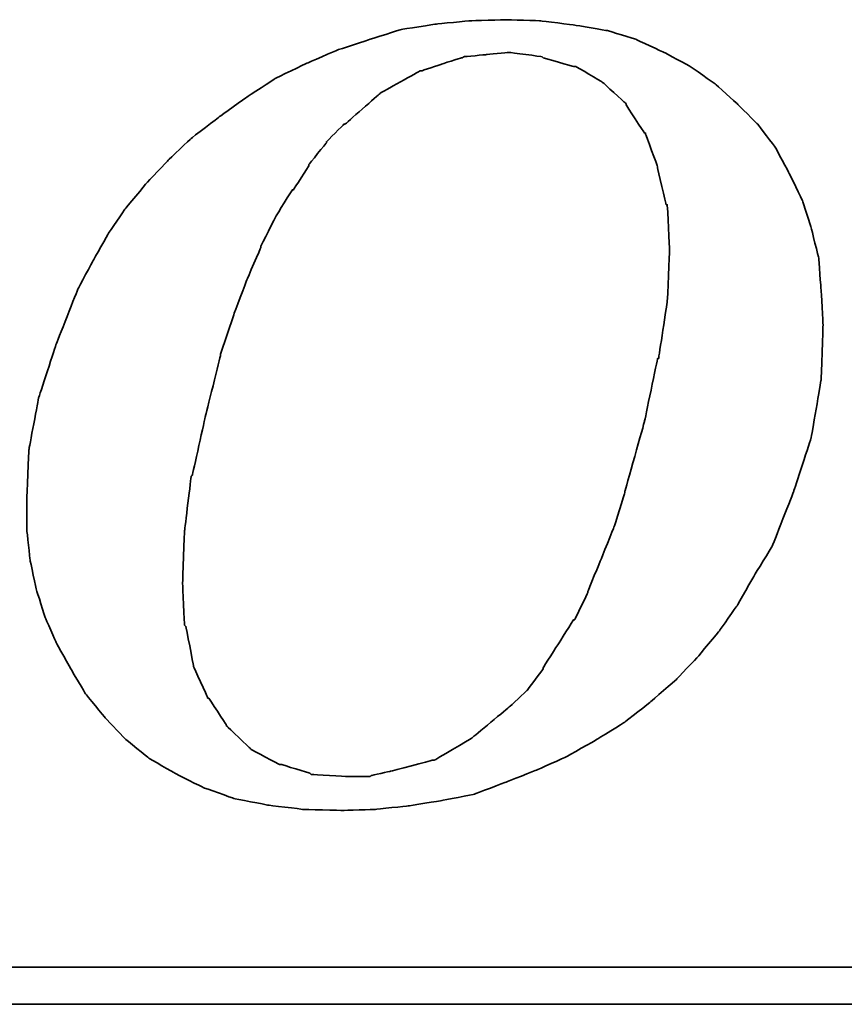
# Model space of a CAD drawing. Header units: millimetres. Extents: x 560 to 1081, y 167 to 345.
# Tile 46 of 52: x 976.72 to 984.47, y 216 to 225.26. Entities that reach past the tile are written whole.
import ezdxf

# ---------------------------------------------------------------- set-up
doc = ezdxf.new("R2010")
doc.units = ezdxf.units.MM
doc.layers.add('DIM', color=4, linetype='Continuous')
doc.layers.add('layer 1', color=7, linetype='Continuous')

# ---------------------------------------------------------------- blocks, each defined once
blk = doc.blocks.new('TBI MOTION logo(完整正式版)')
at = {"layer": 'layer 1', "color": 22, "lineweight": 35}
for points, knots in [([(35.79625, -6.98375), (35.79625, -6.98375), (36.23125, -7.43875), (36.23125, -7.43875), (36.23125, -7.43875), (36.23125, -7.43875), (36.75625, -7.87125), (36.75625, -7.87125), (36.75625, -7.87125), (36.75625, -7.87125), (37.33125, -8.20375), (37.33125, -8.20375), (37.33125, -8.20375), (37.33125, -8.20375), (37.95625, -8.51875), (37.95625, -8.51875), (37.95625, -8.51875), (37.95625, -8.51875), (38.62625, -8.75875), (38.62625, -8.75875), (38.62625, -8.75875), (38.62625, -8.75875), (39.37125, -8.90375), (39.37125, -8.90375), (39.37125, -8.90375), (39.37125, -8.90375), (40.14125, -8.99875), (40.14125, -8.99875), (40.14125, -8.99875), (40.14125, -8.99875), (41.02625, -9.02375), (41.02625, -9.02375), (41.02625, -9.02375), (41.02625, -9.02375), (41.74625, -8.99875), (41.74625, -8.99875), (41.74625, -8.99875), (41.74625, -8.99875), (42.46625, -8.92375), (42.46625, -8.92375), (42.46625, -8.92375), (42.46625, -8.92375), (43.21125, -8.80625), (43.21125, -8.80625), (43.21125, -8.80625), (43.21125, -8.80625), (43.93125, -8.66375), (43.93125, -8.66375), (43.93125, -8.66375), (43.93125, -8.66375), (44.62625, -8.39875), (44.62625, -8.39875), (44.62625, -8.39875), (44.62625, -8.39875), (45.29625, -8.13375), (45.29625, -8.13375), (45.29625, -8.13375), (45.29625, -8.13375), (45.94625, -7.84375), (45.94625, -7.84375), (45.94625, -7.84375), (45.94625, -7.84375), (46.61625, -7.46375), (46.61625, -7.46375), (46.61625, -7.46375), (46.61625, -7.46375), (47.24125, -7.07875), (47.24125, -7.07875), (47.24125, -7.07875), (47.24125, -7.07875), (47.81625, -6.62375), (47.81625, -6.62375), (47.81625, -6.62375), (47.81625, -6.62375), (48.36875, -6.14375), (48.36875, -6.14375), (48.36875, -6.14375), (48.36875, -6.14375), (48.84625, -5.64125), (48.84625, -5.64125), (48.84625, -5.64125), (48.84625, -5.64125), (49.32625, -5.06375), (49.32625, -5.06375), (49.32625, -5.06375), (49.32625, -5.06375), (49.71125, -4.51374), (49.71125, -4.51374), (49.71125, -4.51374), (49.71125, -4.51374), (50.09625, -3.83874), (50.09625, -3.83874), (50.09625, -3.83874), (50.09625, -3.83874), (50.48125, -3.21374), (50.48125, -3.21374), (50.48125, -3.21374), (50.48125, -3.21374), (50.96125, -1.99125), (50.96125, -1.99125), (50.96125, -1.99125), (50.96125, -1.99125), (51.34375, -0.81875), (51.34375, -0.81875), (51.34375, -0.81875), (51.34375, -0.81875), (51.56125, 0.45624), (51.56125, 0.45624), (51.56125, 0.45624), (51.56125, 0.45624), (51.60625, 1.67624), (51.60625, 1.67624), (51.60625, 1.67624), (51.60625, 1.67624), (51.56125, 2.44625), (51.56125, 2.44625), (51.56125, 2.44625), (51.56125, 2.44625), (51.51125, 3.14125), (51.51125, 3.14125), (51.51125, 3.14125), (51.51125, 3.14125), (51.34375, 3.81125), (51.34375, 3.81125), (51.34375, 3.81125), (51.34375, 3.81125), (51.15125, 4.41125), (51.15125, 4.41125), (51.15125, 4.41125), (51.15125, 4.41125), (50.86125, 5.01125), (50.86125, 5.01125), (50.86125, 5.01125), (50.86125, 5.01125), (50.55125, 5.58875), (50.55125, 5.58875), (50.55125, 5.58875), (50.55125, 5.58875), (50.16625, 6.09125), (50.16625, 6.09125), (50.16625, 6.09125), (50.16625, 6.09125), (49.71125, 6.54875), (49.71125, 6.54875), (49.71125, 6.54875), (49.71125, 6.54875), (49.23125, 6.98125), (49.23125, 6.98125), (49.23125, 6.98125), (49.23125, 6.98125), (48.67875, 7.36625), (48.67875, 7.36625), (48.67875, 7.36625), (48.67875, 7.36625), (48.10375, 7.67625), (48.10375, 7.67625), (48.10375, 7.67625), (48.10375, 7.67625), (47.48125, 7.96375), (47.48125, 7.96375), (47.48125, 7.96375), (47.48125, 7.96375), (46.85625, 8.15625), (46.85625, 8.15625), (46.85625, 8.15625), (46.85625, 8.15625), (46.13625, 8.27624), (46.13625, 8.27624), (46.13625, 8.27624), (46.13625, 8.27624), (45.39125, 8.37125), (45.39125, 8.37125), (45.39125, 8.37125), (45.39125, 8.37125), (44.62625, 8.39624), (44.62625, 8.39624), (44.62625, 8.39624), (44.62625, 8.39624), (43.83625, 8.37125), (43.83625, 8.37125), (43.83625, 8.37125), (43.83625, 8.37125), (43.09125, 8.30125), (43.09125, 8.30125), (43.09125, 8.30125), (43.09125, 8.30125), (42.32125, 8.18125), (42.32125, 8.18125), (42.32125, 8.18125), (42.32125, 8.18125), (41.62875, 7.96375), (41.62875, 7.96375), (41.62875, 7.96375), (41.62875, 7.96375), (40.90625, 7.72625), (40.90625, 7.72625), (40.90625, 7.72625), (40.90625, 7.72625), (40.23624, 7.43625), (40.23624, 7.43625), (40.23624, 7.43625), (40.23624, 7.43625), (39.54124, 7.10125), (39.54124, 7.10125), (39.54124, 7.10125), (39.54124, 7.10125), (38.91625, 6.69125), (38.91625, 6.69125), (38.91625, 6.69125), (38.91625, 6.69125), (38.31625, 6.26125), (38.31625, 6.26125), (38.31625, 6.26125), (38.31625, 6.26125), (37.69125, 5.78125), (37.69125, 5.78125), (37.69125, 5.78125), (37.69125, 5.78125), (37.18625, 5.30125), (37.18625, 5.30125), (37.18625, 5.30125), (37.18625, 5.30125), (36.70625, 4.79624), (36.70625, 4.79624), (36.70625, 4.79624), (36.70625, 4.79624), (36.23125, 4.22125), (36.23125, 4.22125), (36.23125, 4.22125), (36.23125, 4.22125), (35.87124, 3.69375), (35.87124, 3.69375), (35.87124, 3.69375), (35.87124, 3.69375), (35.53125, 3.09125), (35.53125, 3.09125), (35.53125, 3.09125), (35.53125, 3.09125), (35.19875, 2.47125), (35.19875, 2.47125), (35.19875, 2.47125), (35.19875, 2.47125), (34.71625, 1.24625), (34.71625, 1.24625), (34.71625, 1.24625), (34.71625, 1.24625), (34.33125, 0.06874), (34.33125, 0.06874), (34.33125, 0.06874), (34.33125, 0.06874), (34.11625, -1.07875), (34.11625, -1.07875), (34.11625, -1.07875), (34.11625, -1.07875), (34.07125, -2.15875), (34.07125, -2.15875), (34.07125, -2.15875), (34.07125, -2.15875), (34.07125, -2.85375), (34.07125, -2.85375), (34.07125, -2.85375), (34.07125, -2.85375), (34.14125, -3.50375), (34.14125, -3.50375), (34.14125, -3.50375), (34.14125, -3.50375), (34.28625, -4.17375), (34.28625, -4.17375), (34.28625, -4.17375), (34.28625, -4.17375), (34.47625, -4.77624), (34.47625, -4.77624), (34.47625, -4.77624), (34.47625, -4.77624), (34.71625, -5.32625), (34.71625, -5.32625), (34.71625, -5.32625), (34.71625, -5.32625), (35.05375, -5.92875), (35.05375, -5.92875), (35.05375, -5.92875), (35.05375, -5.92875), (35.36375, -6.45375), (35.36375, -6.45375), (35.36375, -6.45375), (35.36375, -6.45375), (35.79625, -6.98375), (35.79625, -6.98375)], [0, 0, 0, 0, 0.01388889, 0.01388889, 0.01388889, 0.0138889, 0.02777778, 0.02777778, 0.02777778, 0.02777779, 0.04166667, 0.04166667, 0.04166667, 0.04166668, 0.05555556, 0.05555556, 0.05555556, 0.05555557, 0.06944444, 0.06944444, 0.06944444, 0.06944445, 0.08333333, 0.08333333, 0.08333333, 0.08333334, 0.09722222, 0.09722222, 0.09722222, 0.09722223, 0.11111111, 0.11111111, 0.11111111, 0.11111112, 0.125, 0.125, 0.125, 0.12500001, 0.13888889, 0.13888889, 0.13888889, 0.1388889, 0.15277778, 0.15277778, 0.15277778, 0.15277779, 0.16666667, 0.16666667, 0.16666667, 0.16666668, 0.18055556, 0.18055556, 0.18055556, 0.18055557, 0.19444444, 0.19444444, 0.19444444, 0.19444445, 0.20833333, 0.20833333, 0.20833333, 0.20833334, 0.22222222, 0.22222222, 0.22222222, 0.22222223, 0.23611111, 0.23611111, 0.23611111, 0.23611112, 0.25, 0.25, 0.25, 0.25000001, 0.26388889, 0.26388889, 0.26388889, 0.2638889, 0.27777778, 0.27777778, 0.27777778, 0.27777779, 0.29166667, 0.29166667, 0.29166667, 0.29166668, 0.30555556, 0.30555556, 0.30555556, 0.30555557, 0.31944444, 0.31944444, 0.31944444, 0.31944445, 0.33333333, 0.33333333, 0.33333333, 0.33333334, 0.34722222, 0.34722222, 0.34722222, 0.34722223, 0.36111111, 0.36111111, 0.36111111, 0.36111112, 0.375, 0.375, 0.375, 0.37500001, 0.38888889, 0.38888889, 0.38888889, 0.3888889, 0.40277778, 0.40277778, 0.40277778, 0.40277779, 0.41666667, 0.41666667, 0.41666667, 0.41666668, 0.43055556, 0.43055556, 0.43055556, 0.43055557, 0.44444444, 0.44444444, 0.44444444, 0.44444445, 0.45833333, 0.45833333, 0.45833333, 0.45833334, 0.47222222, 0.47222222, 0.47222222, 0.47222223, 0.48611111, 0.48611111, 0.48611111, 0.48611112, 0.5, 0.5, 0.5, 0.50000001, 0.51388889, 0.51388889, 0.51388889, 0.5138889, 0.52777778, 0.52777778, 0.52777778, 0.52777779, 0.54166667, 0.54166667, 0.54166667, 0.54166668, 0.55555556, 0.55555556, 0.55555556, 0.55555557, 0.56944444, 0.56944444, 0.56944444, 0.56944445, 0.58333333, 0.58333333, 0.58333333, 0.58333334, 0.59722222, 0.59722222, 0.59722222, 0.59722223, 0.61111111, 0.61111111, 0.61111111, 0.61111112, 0.625, 0.625, 0.625, 0.62500001, 0.63888889, 0.63888889, 0.63888889, 0.6388889, 0.65277778, 0.65277778, 0.65277778, 0.65277779, 0.66666667, 0.66666667, 0.66666667, 0.66666668, 0.68055556, 0.68055556, 0.68055556, 0.68055557, 0.69444444, 0.69444444, 0.69444444, 0.69444445, 0.70833333, 0.70833333, 0.70833333, 0.70833334, 0.72222222, 0.72222222, 0.72222222, 0.72222223, 0.73611111, 0.73611111, 0.73611111, 0.73611112, 0.75, 0.75, 0.75, 0.75000001, 0.76388889, 0.76388889, 0.76388889, 0.7638889, 0.77777778, 0.77777778, 0.77777778, 0.77777779, 0.79166667, 0.79166667, 0.79166667, 0.79166668, 0.80555556, 0.80555556, 0.80555556, 0.80555557, 0.81944444, 0.81944444, 0.81944444, 0.81944445, 0.83333333, 0.83333333, 0.83333333, 0.83333334, 0.84722222, 0.84722222, 0.84722222, 0.84722223, 0.86111111, 0.86111111, 0.86111111, 0.86111112, 0.875, 0.875, 0.875, 0.87500001, 0.88888889, 0.88888889, 0.88888889, 0.8888889, 0.90277778, 0.90277778, 0.90277778, 0.90277779, 0.91666667, 0.91666667, 0.91666667, 0.91666668, 0.93055556, 0.93055556, 0.93055556, 0.93055557, 0.94444444, 0.94444444, 0.94444444, 0.94444445, 0.95833333, 0.95833333, 0.95833333, 0.95833334, 0.97222222, 0.97222222, 0.97222222, 0.97222223, 0.98611111, 0.98611111, 0.98611111, 0.98611112, 1, 1, 1, 1]), ([(38.33875, 1.03124), (38.33875, 1.03124), (38.62625, 1.89625), (38.62625, 1.89625), (38.62625, 1.89625), (38.62625, 1.89625), (38.91625, 2.66375), (38.91625, 2.66375), (38.91625, 2.66375), (38.91625, 2.66375), (39.22625, 3.38125), (39.22625, 3.38125), (39.22625, 3.38125), (39.22625, 3.38125), (39.22625, 3.40624), (39.22625, 3.40624), (39.22625, 3.40624), (39.22625, 3.40624), (39.56124, 4.07624), (39.56124, 4.07624), (39.56124, 4.07624), (39.56124, 4.07624), (39.92125, 4.65125), (39.92125, 4.65125), (39.92125, 4.65125), (39.92125, 4.65125), (39.94625, 4.65125), (39.94625, 4.65125), (39.94625, 4.65125), (39.94625, 4.65125), (40.28125, 5.17875), (40.28125, 5.17875), (40.28125, 5.17875), (40.28125, 5.17875), (40.28125, 5.20375), (40.28125, 5.20375), (40.28125, 5.20375), (40.28125, 5.20375), (40.66875, 5.68625), (40.66875, 5.68625), (40.66875, 5.68625), (40.66875, 5.68625), (40.66875, 5.70625), (40.66875, 5.70625), (40.66875, 5.70625), (40.66875, 5.70625), (41.05124, 6.09125), (41.05124, 6.09125), (41.05124, 6.09125), (41.05124, 6.09125), (41.07625, 6.09125), (41.07625, 6.09125), (41.07625, 6.09125), (41.07625, 6.09125), (41.84125, 6.76625), (41.84125, 6.76625), (41.84125, 6.76625), (41.84125, 6.76625), (41.86625, 6.78625), (41.86625, 6.78625), (41.86625, 6.78625), (41.86625, 6.78625), (42.73125, 7.26624), (42.73125, 7.26624), (42.73125, 7.26624), (42.73125, 7.26624), (42.75625, 7.26624), (42.75625, 7.26624), (42.75625, 7.26624), (42.75625, 7.26624), (43.18625, 7.41125), (43.18625, 7.41125), (43.18625, 7.41125), (43.18625, 7.41125), (43.64125, 7.55625), (43.64125, 7.55625), (43.64125, 7.55625), (43.64125, 7.55625), (43.66625, 7.55625), (43.66625, 7.55625), (43.66625, 7.55625), (43.66625, 7.55625), (43.69125, 7.58124), (43.69125, 7.58124), (43.69125, 7.58124), (43.69125, 7.58124), (44.19125, 7.62625), (44.19125, 7.62625), (44.19125, 7.62625), (44.19125, 7.62625), (44.67125, 7.67625), (44.67125, 7.67625), (44.67125, 7.67625), (44.67125, 7.67625), (44.69625, 7.67625), (44.69625, 7.67625), (44.69625, 7.67625), (44.69625, 7.67625), (45.41875, 7.58124), (45.41875, 7.58124), (45.41875, 7.58124), (45.41875, 7.58124), (45.44125, 7.55625), (45.44125, 7.55625), (45.44125, 7.55625), (45.44125, 7.55625), (46.11125, 7.36625), (46.11125, 7.36625), (46.11125, 7.36625), (46.11125, 7.36625), (46.13625, 7.36625), (46.13625, 7.36625), (46.13625, 7.36625), (46.13625, 7.36625), (46.15875, 7.36625), (46.15875, 7.36625), (46.15875, 7.36625), (46.15875, 7.36625), (46.73625, 7.02624), (46.73625, 7.02624), (46.73625, 7.02624), (46.73625, 7.02624), (46.76125, 7.00624), (46.76125, 7.00624), (46.76125, 7.00624), (46.76125, 7.00624), (47.24125, 6.57124), (47.24125, 6.57124), (47.24125, 6.57124), (47.24125, 6.57124), (47.26625, 6.54875), (47.26625, 6.54875), (47.26625, 6.54875), (47.26625, 6.54875), (47.26625, 6.52375), (47.26625, 6.52375), (47.26625, 6.52375), (47.26625, 6.52375), (47.67375, 5.89875), (47.67375, 5.89875), (47.67375, 5.89875), (47.67375, 5.89875), (47.69625, 5.89875), (47.69625, 5.89875), (47.69625, 5.89875), (47.69625, 5.89875), (47.69625, 5.87625), (47.69625, 5.87625), (47.69625, 5.87625), (47.69625, 5.87625), (47.96125, 5.15625), (47.96125, 5.15625), (47.96125, 5.15625), (47.96125, 5.15625), (47.96125, 5.13125), (47.96125, 5.13125), (47.96125, 5.13125), (47.96125, 5.13125), (48.15125, 4.31875), (48.15125, 4.31875), (48.15125, 4.31875), (48.15125, 4.31875), (48.17625, 4.31875), (48.17625, 4.31875), (48.17625, 4.31875), (48.17625, 4.31875), (48.17625, 4.29125), (48.17625, 4.29125), (48.17625, 4.29125), (48.17625, 4.29125), (48.22625, 3.33125), (48.22625, 3.33125), (48.22625, 3.33125), (48.22625, 3.33125), (48.22625, 3.30875), (48.22625, 3.30875), (48.22625, 3.30875), (48.22625, 3.30875), (48.17625, 2.20624), (48.17625, 2.20624), (48.17625, 2.20624), (48.17625, 2.20624), (48.17625, 2.18124), (48.17625, 2.18124), (48.17625, 2.18124), (48.17625, 2.18124), (47.98375, 0.93624), (47.98375, 0.93624), (47.98375, 0.93624), (47.98375, 0.93624), (47.96125, 0.93624), (47.96125, 0.93624), (47.96125, 0.93624), (47.96125, 0.93624), (47.67375, -0.45874), (47.67375, -0.45874), (47.67375, -0.45874), (47.67375, -0.45874), (47.24125, -1.99125), (47.24125, -1.99125), (47.24125, -1.99125), (47.24125, -1.99125), (47.24125, -2.01874), (47.24125, -2.01874), (47.24125, -2.01874), (47.24125, -2.01874), (47.00125, -2.78375), (47.00125, -2.78375), (47.00125, -2.78375), (47.00125, -2.78375), (46.71125, -3.50375), (46.71125, -3.50375), (46.71125, -3.50375), (46.71125, -3.50375), (46.42625, -4.19875), (46.42625, -4.19875), (46.42625, -4.19875), (46.42625, -4.19875), (46.42625, -4.22375), (46.42625, -4.22375), (46.42625, -4.22375), (46.42625, -4.22375), (46.13625, -4.82374), (46.13625, -4.82374), (46.13625, -4.82374), (46.13625, -4.82374), (46.11125, -4.82374), (46.11125, -4.82374), (46.11125, -4.82374), (46.11125, -4.82374), (45.77625, -5.35125), (45.77625, -5.35125), (45.77625, -5.35125), (45.77625, -5.35125), (45.44125, -5.87875), (45.44125, -5.87875), (45.44125, -5.87875), (45.44125, -5.87875), (45.44125, -5.90375), (45.44125, -5.90375), (45.44125, -5.90375), (45.44125, -5.90375), (45.10625, -6.35875), (45.10625, -6.35875), (45.10625, -6.35875), (45.10625, -6.35875), (45.08125, -6.38375), (45.08125, -6.38375), (45.08125, -6.38375), (45.08125, -6.38375), (44.69625, -6.74375), (44.69625, -6.74375), (44.69625, -6.74375), (44.69625, -6.74375), (43.88375, -7.41625), (43.88375, -7.41625), (43.88375, -7.41625), (43.88375, -7.41625), (43.85625, -7.43875), (43.85625, -7.43875), (43.85625, -7.43875), (43.85625, -7.43875), (43.04125, -7.91875), (43.04125, -7.91875), (43.04125, -7.91875), (43.04125, -7.91875), (43.01625, -7.91875), (43.01625, -7.91875), (43.01625, -7.91875), (43.01625, -7.91875), (42.99625, -7.91875), (42.99625, -7.91875), (42.99625, -7.91875), (42.99625, -7.91875), (42.08125, -8.15875), (42.08125, -8.15875), (42.08125, -8.15875), (42.08125, -8.15875), (41.65125, -8.25625), (41.65125, -8.25625), (41.65125, -8.25625), (41.65125, -8.25625), (41.62875, -8.27875), (41.62875, -8.27875), (41.62875, -8.27875), (41.62875, -8.27875), (41.60125, -8.27875), (41.60125, -8.27875), (41.60125, -8.27875), (41.60125, -8.27875), (41.12125, -8.27875), (41.12125, -8.27875), (41.12125, -8.27875), (41.12125, -8.27875), (40.35624, -8.23125), (40.35624, -8.23125), (40.35624, -8.23125), (40.35624, -8.23125), (40.33125, -8.23125), (40.33125, -8.23125), (40.33125, -8.23125), (40.33125, -8.23125), (40.30625, -8.20375), (40.30625, -8.20375), (40.30625, -8.20375), (40.30625, -8.20375), (39.68375, -8.01375), (39.68375, -8.01375), (39.68375, -8.01375), (39.68375, -8.01375), (39.66124, -8.01375), (39.66124, -8.01375), (39.66124, -8.01375), (39.66124, -8.01375), (39.63625, -8.01375), (39.63625, -8.01375), (39.63625, -8.01375), (39.63625, -8.01375), (39.01125, -7.67875), (39.01125, -7.67875), (39.01125, -7.67875), (39.01125, -7.67875), (38.98875, -7.65375), (38.98875, -7.65375), (38.98875, -7.65375), (38.98875, -7.65375), (38.48625, -7.17375), (38.48625, -7.17375), (38.48625, -7.17375), (38.48625, -7.17375), (38.45875, -7.14875), (38.45875, -7.14875), (38.45875, -7.14875), (38.45875, -7.14875), (38.45875, -7.12875), (38.45875, -7.12875), (38.45875, -7.12875), (38.45875, -7.12875), (38.07625, -6.54875), (38.07625, -6.54875), (38.07625, -6.54875), (38.07625, -6.54875), (38.05125, -6.54875), (38.05125, -6.54875), (38.05125, -6.54875), (38.05125, -6.54875), (38.05125, -6.52875), (38.05125, -6.52875), (38.05125, -6.52875), (38.05125, -6.52875), (37.74125, -5.85375), (37.74125, -5.85375), (37.74125, -5.85375), (37.74125, -5.85375), (37.74125, -5.82875), (37.74125, -5.82875), (37.74125, -5.82875), (37.74125, -5.82875), (37.57375, -4.96875), (37.57375, -4.96875), (37.57375, -4.96875), (37.57375, -4.96875), (37.54625, -4.94375), (37.54625, -4.94375), (37.54625, -4.94375), (37.54625, -4.94375), (37.50125, -4.03375), (37.50125, -4.03375), (37.50125, -4.03375), (37.50125, -4.03375), (37.50125, -4.00875), (37.50125, -4.00875), (37.50125, -4.00875), (37.50125, -4.00875), (37.54625, -2.85375), (37.54625, -2.85375), (37.54625, -2.85375), (37.54625, -2.85375), (37.69125, -1.65875), (37.69125, -1.65875), (37.69125, -1.65875), (37.69125, -1.65875), (37.71624, -1.63375), (37.71624, -1.63375), (37.71624, -1.63375), (37.71624, -1.63375), (38.00375, -0.33875), (38.00375, -0.33875), (38.00375, -0.33875), (38.00375, -0.33875), (38.33875, 1.00624), (38.33875, 1.00624), (38.33875, 1.00624), (38.33875, 1.00624), (38.33875, 1.03124), (38.33875, 1.03124)], [0, 0, 0, 0, 0.01010101, 0.01010101, 0.01010101, 0.01010102, 0.02020202, 0.02020202, 0.02020202, 0.02020203, 0.03030303, 0.03030303, 0.03030303, 0.03030304, 0.04040404, 0.04040404, 0.04040404, 0.04040405, 0.05050505, 0.05050505, 0.05050505, 0.05050506, 0.06060606, 0.06060606, 0.06060606, 0.06060607, 0.07070707, 0.07070707, 0.07070707, 0.07070708, 0.08080808, 0.08080808, 0.08080808, 0.08080809, 0.09090909, 0.09090909, 0.09090909, 0.0909091, 0.1010101, 0.1010101, 0.1010101, 0.10101011, 0.11111111, 0.11111111, 0.11111111, 0.11111112, 0.12121212, 0.12121212, 0.12121212, 0.12121213, 0.13131313, 0.13131313, 0.13131313, 0.13131314, 0.14141414, 0.14141414, 0.14141414, 0.14141415, 0.15151515, 0.15151515, 0.15151515, 0.15151516, 0.16161616, 0.16161616, 0.16161616, 0.16161617, 0.17171717, 0.17171717, 0.17171717, 0.17171718, 0.18181818, 0.18181818, 0.18181818, 0.18181819, 0.19191919, 0.19191919, 0.19191919, 0.1919192, 0.2020202, 0.2020202, 0.2020202, 0.20202021, 0.21212121, 0.21212121, 0.21212121, 0.21212122, 0.22222222, 0.22222222, 0.22222222, 0.22222223, 0.23232323, 0.23232323, 0.23232323, 0.23232324, 0.24242424, 0.24242424, 0.24242424, 0.24242425, 0.25252525, 0.25252525, 0.25252525, 0.25252526, 0.26262626, 0.26262626, 0.26262626, 0.26262627, 0.27272727, 0.27272727, 0.27272727, 0.27272728, 0.28282828, 0.28282828, 0.28282828, 0.28282829, 0.29292929, 0.29292929, 0.29292929, 0.2929293, 0.3030303, 0.3030303, 0.3030303, 0.30303031, 0.31313131, 0.31313131, 0.31313131, 0.31313132, 0.32323232, 0.32323232, 0.32323232, 0.32323233, 0.33333333, 0.33333333, 0.33333333, 0.33333334, 0.34343434, 0.34343434, 0.34343434, 0.34343435, 0.35353535, 0.35353535, 0.35353535, 0.35353536, 0.36363636, 0.36363636, 0.36363636, 0.36363637, 0.37373737, 0.37373737, 0.37373737, 0.37373738, 0.38383838, 0.38383838, 0.38383838, 0.38383839, 0.39393939, 0.39393939, 0.39393939, 0.3939394, 0.4040404, 0.4040404, 0.4040404, 0.40404041, 0.41414141, 0.41414141, 0.41414141, 0.41414142, 0.42424242, 0.42424242, 0.42424242, 0.42424243, 0.43434343, 0.43434343, 0.43434343, 0.43434344, 0.44444444, 0.44444444, 0.44444444, 0.44444445, 0.45454545, 0.45454545, 0.45454545, 0.45454546, 0.46464646, 0.46464646, 0.46464646, 0.46464647, 0.47474747, 0.47474747, 0.47474747, 0.47474748, 0.48484848, 0.48484848, 0.48484848, 0.48484849, 0.49494949, 0.49494949, 0.49494949, 0.4949495, 0.50505051, 0.50505051, 0.50505051, 0.50505052, 0.51515152, 0.51515152, 0.51515152, 0.51515153, 0.52525253, 0.52525253, 0.52525253, 0.52525254, 0.53535354, 0.53535354, 0.53535354, 0.53535355, 0.54545455, 0.54545455, 0.54545455, 0.54545456, 0.55555556, 0.55555556, 0.55555556, 0.55555557, 0.56565657, 0.56565657, 0.56565657, 0.56565658, 0.57575758, 0.57575758, 0.57575758, 0.57575759, 0.58585859, 0.58585859, 0.58585859, 0.5858586, 0.5959596, 0.5959596, 0.5959596, 0.59595961, 0.60606061, 0.60606061, 0.60606061, 0.60606062, 0.61616162, 0.61616162, 0.61616162, 0.61616163, 0.62626263, 0.62626263, 0.62626263, 0.62626264, 0.63636364, 0.63636364, 0.63636364, 0.63636365, 0.64646465, 0.64646465, 0.64646465, 0.64646466, 0.65656566, 0.65656566, 0.65656566, 0.65656567, 0.66666667, 0.66666667, 0.66666667, 0.66666668, 0.67676768, 0.67676768, 0.67676768, 0.67676769, 0.68686869, 0.68686869, 0.68686869, 0.6868687, 0.6969697, 0.6969697, 0.6969697, 0.69696971, 0.70707071, 0.70707071, 0.70707071, 0.70707072, 0.71717172, 0.71717172, 0.71717172, 0.71717173, 0.72727273, 0.72727273, 0.72727273, 0.72727274, 0.73737374, 0.73737374, 0.73737374, 0.73737375, 0.74747475, 0.74747475, 0.74747475, 0.74747476, 0.75757576, 0.75757576, 0.75757576, 0.75757577, 0.76767677, 0.76767677, 0.76767677, 0.76767678, 0.77777778, 0.77777778, 0.77777778, 0.77777779, 0.78787879, 0.78787879, 0.78787879, 0.7878788, 0.7979798, 0.7979798, 0.7979798, 0.79797981, 0.80808081, 0.80808081, 0.80808081, 0.80808082, 0.81818182, 0.81818182, 0.81818182, 0.81818183, 0.82828283, 0.82828283, 0.82828283, 0.82828284, 0.83838384, 0.83838384, 0.83838384, 0.83838385, 0.84848485, 0.84848485, 0.84848485, 0.84848486, 0.85858586, 0.85858586, 0.85858586, 0.85858587, 0.86868687, 0.86868687, 0.86868687, 0.86868688, 0.87878788, 0.87878788, 0.87878788, 0.87878789, 0.88888889, 0.88888889, 0.88888889, 0.8888889, 0.8989899, 0.8989899, 0.8989899, 0.89898991, 0.90909091, 0.90909091, 0.90909091, 0.90909092, 0.91919192, 0.91919192, 0.91919192, 0.91919193, 0.92929293, 0.92929293, 0.92929293, 0.92929294, 0.93939394, 0.93939394, 0.93939394, 0.93939395, 0.94949495, 0.94949495, 0.94949495, 0.94949496, 0.95959596, 0.95959596, 0.95959596, 0.95959597, 0.96969697, 0.96969697, 0.96969697, 0.96969698, 0.97979798, 0.97979798, 0.97979798, 0.97979799, 0.98989899, 0.98989899, 0.98989899, 0.989899, 1, 1, 1, 1]), ([(75.90875, -9.47875), (75.90875, -9.47875), (75.90875, -12.28625), (75.90875, -12.28625), (75.90875, -12.28625), (75.90875, -12.28625), (75.90875, -12.47875), (75.90875, -12.47875), (75.90875, -12.47875), (75.90875, -12.47875), (75.71625, -12.47875), (75.71625, -12.47875), (75.71625, -12.47875), (75.71625, -12.47875), (-88.32875, -12.47875), (-88.32875, -12.47875), (-88.32875, -12.47875), (-88.32875, -12.47875), (-88.32875, -13.29375), (-88.32875, -13.29375), (-88.32875, -13.29375), (-88.32875, -13.29375), (82.89125, -13.29375), (82.89125, -13.29375), (82.89125, -13.29375), (82.89125, -13.29375), (75.90875, -9.47875), (75.90875, -9.47875)], [0, 0, 0, 0, 0.14285714, 0.14285714, 0.14285714, 0.14285715, 0.28571429, 0.28571429, 0.28571429, 0.2857143, 0.42857143, 0.42857143, 0.42857143, 0.42857144, 0.57142857, 0.57142857, 0.57142857, 0.57142858, 0.71428571, 0.71428571, 0.71428571, 0.71428572, 0.85714286, 0.85714286, 0.85714286, 0.85714287, 1, 1, 1, 1])]:
    blk.add_open_spline(points, degree=3, knots=knots, dxfattribs=at)

msp = doc.modelspace()

# ---------------------------------------------------------------- block references
at = {"layer": 'DIM', "color": 7, "xscale": 0.4268962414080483, "yscale": 0.4268962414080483, "zscale": 0.4268962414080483}
msp.add_blockref('TBI MOTION logo(完整正式版)', (962.2422, 221.6795), dxfattribs=at)

doc.saveas('drawing.dxf')
